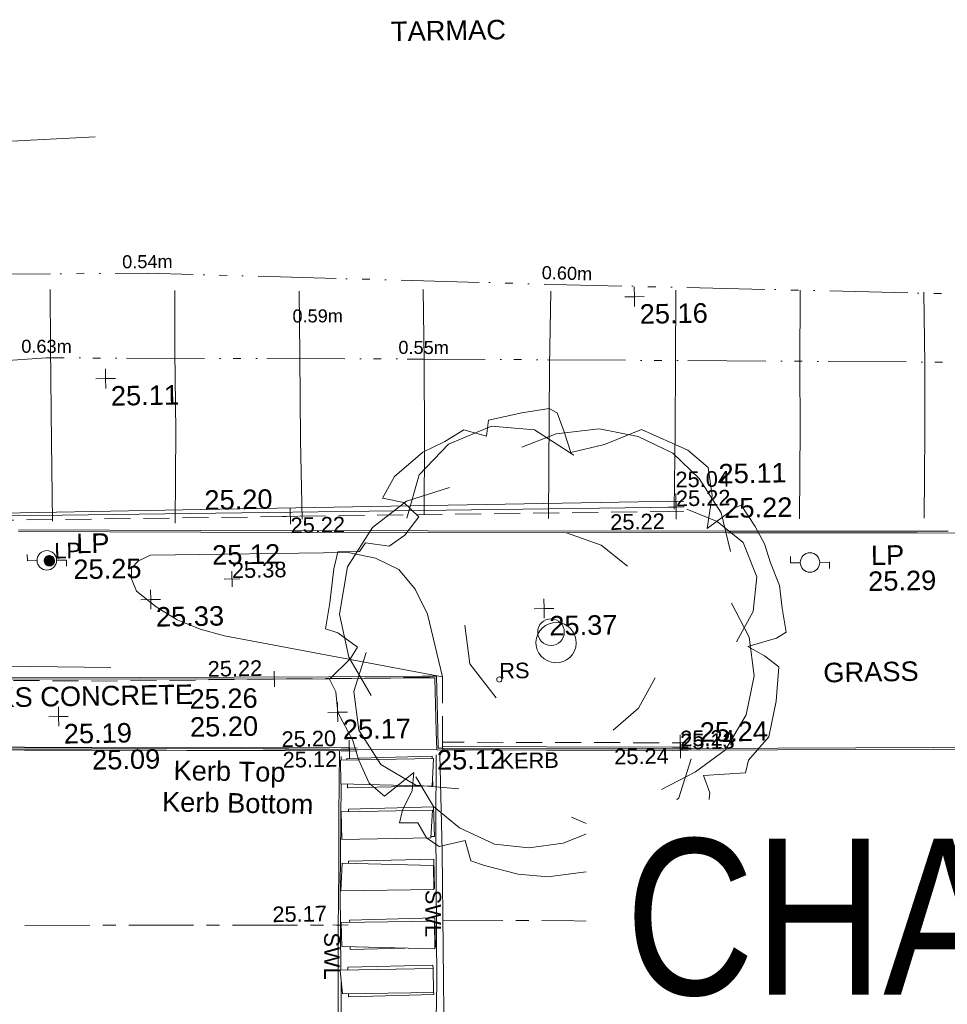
# Model space of a CAD drawing. Header units: millimetres. Extents: x -287732 to 520720, y -88450 to 287754.
# Tile 161 of 256: x -194174 to -176327, y 171907 to 190838. Entities that reach past the tile are written whole.
import ezdxf

# ---------------------------------------------------------------- set-up
doc = ezdxf.new("R2010")
doc.units = ezdxf.units.MM
for name, pattern in [('IMPORT-CENTER _6_', [2000, 1250, -250, 250, -250]), ('IMPORT-DASHED _2_', [750, 500, -250]), ('IMPORT-UG_EIR_QLB2 _2_', [2750, 1500, -300, 0, -300, 150, -300, 0, -200]), ('IMPORT-UG_ELEC_LV_QLB2 _2_', [2700, 1500, -300, 0, -250, 150, -300, 0, -200]), ('IMPORT-UG_ELEC_STREET LIGHTING_QLB2 _2_', [2700, 1500, -300, 0, -250, 150, -300, 0, -200])]:
    doc.linetypes.add(name, pattern=pattern)
for name, color, linetype, lineweight in [('00_TOPO_DRIVE_WAY', 7, 'Continuous', 9), ('00_TOPO_PEDASTRIAN', 7, 'Continuous', 9), ('00_TOPO_SURVEY_TEXT', 7, 'Continuous', 9), ('A_RHA_Text', 7, 'Continuous', 9), ('CHANGE_OF_SURFACE', 7, 'IMPORT-DASHED _2_', 9), ('CHANGE_OF_SURFACE_LVL', 7, 'Continuous', 9)]:
    doc.layers.add(name, color=color, linetype=linetype, lineweight=lineweight)
for name, color, linetype, lineweight, true_color in [('00_TOPO_FURN_LAMP_POST', 7, 'Continuous', 9, 0x666666), ('00_TOPO_KERB_BOTTOM', 1, 'Continuous', 9, 0xff0000), ('00_TOPO_KERB_TOP', 7, 'Continuous', 9, 0xa500a5), ('00_TOPO_LEVEL_SPOT', 7, 'Continuous', 9, 0x666666), ('00_TOPO_ROAD_MARKING_WHITE_CONTINUOUS', 7, 'Continuous', 9, 0x999999), ('00_TOPO_ROAD_MARKING_WHITE_DASH', 7, 'Continuous', 9, 0x999999), ('00_TOPO_TREE', 7, 'Continuous', 9, 0x666666), ('00_UAV_FORM_LINES', 7, 'Continuous', 9, 0x666666), ('12333-PUM-2D-U-0001-C01 - Rev2_REVIT IMPORT_dwg', 7, 'Continuous', 9, 0x767676), ('CONTOURS_MINOR', 7, 'Continuous', 9, 0x00a5a5), ('KERB_BOTTOM', 7, 'Continuous', 9, 0x0000a5), ('KERB_BOTTOM_LVL', 7, 'Continuous', 9, 0x0000a5), ('KERB_BOTTOM_TXT', 7, 'Continuous', 9, 0x0000a5), ('KERB_TOP', 2, 'Continuous', 9, 0xffff00), ('KERB_TOP_LVL', 2, 'Continuous', 9, 0xffff00), ('LAMPPOST', 6, 'Continuous', 9, 0xff00ff), ('LAMPPOST_TXT', 6, 'Continuous', 9, 0xff00ff), ('MARKINGS_WHITE_LINE', 7, 'Continuous', 9, 0xc0c0c0), ('MARKINGS_WHITE_LINE_TXT', 7, 'Continuous', 9, 0xc0c0c0), ('PUM-EIRCOMM-NOTES', 6, 'Continuous', 9, 0xff00ff), ('PUM-EIRCOMM-QLB2', 6, 'IMPORT-UG_EIR_QLB2 _2_', 9, 0xff00ff), ('PUM-ELECTRIC-LV-QLB2', 1, 'IMPORT-UG_ELEC_LV_QLB2 _2_', 9, 0xff0000), ('PUM-ELECTRIC-SL-QLB2', 7, 'IMPORT-UG_ELEC_STREET LIGHTING_QLB2 _2_', 9, 0xff7f7f), ('ROAD_CROWNLINE', 7, 'IMPORT-CENTER _6_', 9, 0xa500a5), ('ROAD_CROWNLINE_LVL', 7, 'Continuous', 9, 0xa500a5), ('ROAD_MARKINGS', 7, 'Continuous', 9, 0xc0c0c0), ('ROADSIGN', 7, 'Continuous', 9, 0x00a5a5), ('ROADSIGN_TXT', 7, 'Continuous', 9, 0x00a5a5), ('SPOT_HEIGHTS_LVL', 7, 'Continuous', 9, 0x00a500), ('TREE', 7, 'Continuous', 9, 0x00a500)]:
    doc.layers.add(name, color=color, linetype=linetype, lineweight=lineweight, true_color=true_color)
doc.styles.add('Arial Narrow', font='ARIALN.TTF', dxfattribs={"height": 3000})
doc.styles.add('Arial_1', font='arial.ttf', dxfattribs={"height": 250})
doc.styles.add('Arial_3', font='arial.ttf', dxfattribs={"height": 300})
doc.styles.add('Swis721 Lt BT_2', font='swissl.ttf', dxfattribs={"height": 375})

# ---------------------------------------------------------------- blocks, each defined once
blk = doc.blocks.new('12333-PUM-2D-U-0001-C01 - Rev2_REVIT IMPORT_dwg_CONIFEROUS_TREE-2077149-Site Location Plan Proposed')
at = {"layer": '00_TOPO_TREE', "color": 254, "true_color": 0xcccccc, "flags": 128}
for points in [[(533718427, 725739905), (533718676, 725740733), (533719256, 725741313), (533720085, 725741645), (533720913, 725741562), (533721659, 725741065)], [(533720665, 725741231), (533721327, 725741479), (533722156, 725741562), (533722902, 725741396), (533723565, 725741065), (533724062, 725740568), (533724476, 725739905), (533724642, 725739159)], [(533717682, 725736508), (533717267, 725737253), (533717102, 725738082), (533717267, 725738993), (533717765, 725739739), (533718427, 725740236), (533719256, 725740485)], [(533723813, 725739988), (533724393, 725739739), (533724890, 725739325), (533725139, 725738662), (533725056, 725737999), (533724725, 725737419)], [(533721493, 725739573), (533722156, 725739325), (533722653, 725738911)], [(533724642, 725738165), (533724973, 725737502), (533725056, 725736756), (533724890, 725736011), (533724476, 725735348), (533723896, 725734933), (533723233, 725734602)], [(533720085, 725736425), (533719587, 725737088), (533719505, 725737833)], [(533719339, 725734685), (533718510, 725734768), (533717847, 725735182), (533717433, 725735845), (533717350, 725736591), (533717599, 725737336)], [(533723150, 725736756), (533722819, 725736176), (533722322, 725735762)], [(533723813, 725735182), (533723565, 725734436), (533722985, 725733939), (533722239, 725733773), (533721493, 725734105)], [(533722487, 725734271), (533721990, 725733856), (533721327, 725733608), (533720665, 725733525), (533720002, 725733608), (533719339, 725733939), (533718842, 725734353), (533718510, 725734933)]]:
    blk.add_lwpolyline(points, dxfattribs=at)
at = {"layer": '00_TOPO_TREE', "color": 254, "true_color": 0xcccccc}
blk.add_circle((533721162, 725737668), 256, dxfattribs=at)
blk = doc.blocks.new('12333-PUM-2D-U-0001-C01 - Rev2_REVIT IMPORT_dwg_MSL_Lamp_Post_SYM-2077199-Site Location Plan Proposed')
at = {"layer": '00_TOPO_FURN_LAMP_POST', "color": 254, "true_color": 0xcccccc, "flags": 128}
for points in [[(-500, 0), (-1000, 0), (-1000, 317)], [(500, 0), (1000, 0), (1000, -317)]]:
    blk.add_lwpolyline(points, dxfattribs=at)
at = {"layer": '00_TOPO_FURN_LAMP_POST', "color": 254, "true_color": 0xcccccc}
blk.add_circle((0, 0), 500, dxfattribs=at)
blk = doc.blocks.new('12333-PUM-2D-U-0001-C01 - Rev2_REVIT IMPORT_dwg_MM-2077200-Site Location Plan Proposed')
at = {"layer": '00_TOPO_LEVEL_SPOT', "color": 254, "true_color": 0xcccccc, "flags": 128}
for points in [[(0, -500), (0, 0), (-500, 0)], [(500, 0), (0, 0), (0, 500)]]:
    blk.add_lwpolyline(points, dxfattribs=at)
blk = doc.blocks.new('12333-PUM-2D-U-0001-C01 - Rev2_REVIT IMPORT_dwg_MGS62954_T2_Galway_ITM_3d_Rev1-2077680-Site Location Plan Proposed')
at = {"layer": '00_TOPO_DRIVE_WAY', "color": 254, "true_color": 0xcccccc}
blk.add_line((533716853, 725735489), (533718924, 725735440), dxfattribs=at)
at = {"layer": '00_TOPO_KERB_BOTTOM', "color": 254, "true_color": 0xcccccc, "flags": 128}
for points in [[(533710952, 725739814), (533714461, 725739740), (533718829, 725739658), (533724601, 725739551), (533728240, 725739485), (533728834, 725739472)], [(533733548, 725735193), (533728477, 725735287), (533723989, 725735349), (533718924, 725735440), (533718918, 725735797), (533718909, 725736828), (533718654, 725736830), (533716864, 725736847), (533713236, 725736899), (533709872, 725736964), (533707676, 725737008), (533706313, 725737071), (533704865, 725737104), (533704153, 725737100), (533703950, 725737099)], [(533700809, 725736528), (533701029, 725736345), (533701255, 725736238), (533701635, 725736106), (533702050, 725735973), (533702560, 725735863), (533702929, 725735786), (533703169, 725735762), (533703438, 725735741), (533704489, 725735719), (533706890, 725735666), (533709553, 725735614), (533712291, 725735557), (533715161, 725735498), (533716853, 725735489)]]:
    blk.add_lwpolyline(points, dxfattribs=at)
at = {"layer": '00_TOPO_KERB_TOP', "color": 254, "true_color": 0xcccccc, "flags": 128}
for points in [[(533710952, 725739779), (533714461, 725739705), (533718829, 725739623), (533724600, 725739516), (533728239, 725739451), (533731045, 725739390)], [(533733549, 725735228), (533728478, 725735321), (533723990, 725735383), (533719033, 725735473), (533718999, 725735473), (533718952, 725735474), (533718952, 725735822), (533718943, 725736862), (533718668, 725736865), (533716864, 725736882), (533713236, 725736933), (533709873, 725736999), (533707678, 725737043), (533706314, 725737105), (533704865, 725737138), (533703954, 725737134)], [(533700831, 725736550), (533701047, 725736372), (533701267, 725736267), (533701651, 725736133), (533702058, 725736003), (533702567, 725735894), (533702934, 725735817), (533703171, 725735793), (533703440, 725735773), (533704489, 725735750), (533706891, 725735697), (533709553, 725735645), (533712292, 725735589), (533715161, 725735530), (533716082, 725735525), (533716853, 725735520)]]:
    blk.add_lwpolyline(points, dxfattribs=at)
at = {"layer": '00_TOPO_PEDASTRIAN', "color": 254, "true_color": 0xcccccc}
for p, q in [((533717068, 725734820), (533717068, 725735277)), ((533718859, 725735277), (533717068, 725735277)), ((533718821, 725734744), (533718859, 725735277)), ((533717068, 725734820), (533718821, 725734744)), ((533717068, 725734286), (533718821, 725734286)), ((533717068, 725734286), (533717068, 725733753)), ((533718821, 725734286), (533718783, 725733753)), ((533717068, 725733753), (533718783, 725733753)), ((533717068, 725733296), (533717030, 725732762)), ((533717068, 725733296), (533718821, 725733220)), ((533718821, 725733220), (533718821, 725732762)), ((533717030, 725732762), (533718821, 725732762)), ((533717030, 725732153), (533718821, 725732153)), ((533717030, 725732153), (533717030, 725731696)), ((533718821, 725732153), (533718821, 725731619)), ((533717030, 725731696), (533718821, 725731619)), ((533716992, 725731238), (533718783, 725731238)), ((533716992, 725731238), (533717030, 725730781)), ((533718783, 725731238), (533718783, 725730781)), ((533717030, 725730781), (533718783, 725730781))]:
    blk.add_line(p, q, dxfattribs=at)
at = {"layer": '00_TOPO_ROAD_MARKING_WHITE_CONTINUOUS', "color": 254, "true_color": 0xcccccc, "flags": 128}
for points in [[(533711640, 725744420), (533711630, 725743320), (533711620, 725741490), (533711610, 725739970)], [(533713970, 725739890), (533714010, 725741660), (533714020, 725743190), (533714040, 725744360)], [(533716430, 725744310), (533716420, 725743070), (533716410, 725741440), (533716410, 725739920)], [(533718760, 725739970), (533718790, 725741400), (533718810, 725742930), (533718820, 725744300)], [(533721270, 725744220), (533721220, 725742780), (533721150, 725739850)], [(533723570, 725739990), (533723620, 725741490), (533723650, 725742820), (533723680, 725744200)], [(533726070, 725744160), (533726040, 725742680), (533726020, 725741510), (533725980, 725739760)], [(533728380, 725739730), (533728420, 725741360), (533728440, 725742690), (533728450, 725744080)], [(533716900, 725728890), (533716950, 725730900), (533716970, 725732020), (533717000, 725733200), (533717020, 725734220), (533717050, 725735450)], [(533718910, 725735350), (533718880, 725733960), (533718870, 725732930), (533718860, 725731930), (533718850, 725730950), (533718810, 725729960), (533718810, 725729300)]]:
    blk.add_lwpolyline(points, dxfattribs=at)
at = {"layer": '00_TOPO_ROAD_MARKING_WHITE_DASH', "color": 254, "true_color": 0xcccccc, "flags": 128}
blk.add_lwpolyline([(533697624, 725740145), (533698160, 725740730), (533698790, 725741390), (533700420, 725742970), (533701130, 725743600), (533701940, 725744220), (533703560, 725745320), (533704260, 725745740), (533705350, 725746280), (533707130, 725746880), (533707870, 725747060), (533708820, 725747170), (533710820, 725747280), (533712560, 725747340)], dxfattribs=at)
at = {"layer": '00_UAV_FORM_LINES', "color": 254, "true_color": 0xcccccc, "flags": 128}
blk.add_lwpolyline([(533708052, 725737271), (533712682, 725737134)], dxfattribs=at)
at = {"xscale": 0.375, "yscale": 0.375, "zscale": 0.375}
for name, p in [('12333-PUM-2D-U-0001-C01 - Rev2_REVIT IMPORT_dwg_MM-2077200-Site Location Plan Proposed', (533722879, 725744087)), ('12333-PUM-2D-U-0001-C01 - Rev2_REVIT IMPORT_dwg_MM-2077200-Site Location Plan Proposed', (533712680, 725742690)), ('12333-PUM-2D-U-0001-C01 - Rev2_REVIT IMPORT_dwg_MSL_Lamp_Post_SYM-2077199-Site Location Plan Proposed', (533711488, 725739216)), ('12333-PUM-2D-U-0001-C01 - Rev2_REVIT IMPORT_dwg_MSL_Lamp_Post_SYM-2077199-Site Location Plan Proposed', (533726167, 725738919)), ('12333-PUM-2D-U-0001-C01 - Rev2_REVIT IMPORT_dwg_MM-2077200-Site Location Plan Proposed', (533713472, 725738428)), ('12333-PUM-2D-U-0001-C01 - Rev2_REVIT IMPORT_dwg_MM-2077200-Site Location Plan Proposed', (533721036, 725738124)), ('12333-PUM-2D-U-0001-C01 - Rev2_REVIT IMPORT_dwg_MM-2077200-Site Location Plan Proposed', (533711660, 725736210)), ('12333-PUM-2D-U-0001-C01 - Rev2_REVIT IMPORT_dwg_MM-2077200-Site Location Plan Proposed', (533717030, 725736200))]:
    blk.add_blockref(name, p, dxfattribs=at)
blk.add_blockref('12333-PUM-2D-U-0001-C01 - Rev2_REVIT IMPORT_dwg_CONIFEROUS_TREE-2077149-Site Location Plan Proposed', (0, 0))
at = {"layer": '00_TOPO_FURN_LAMP_POST', "char_height": 375, "attachment_point": 1, "line_spacing_factor": 1.005062, "style": 'Swis721 Lt BT_2'}
for s, insert, width in [('LP', (533712057, 725739718), 707.59), ('25.25', (533711995, 725739221), 1495.9), ('LP', (533727341, 725739224), 707.59), ('25.29', (533727279, 725738726), 1495.9)]:
    blk.add_mtext(s, dxfattribs=dict(at, insert=insert, width=width))
at = {"layer": '00_TOPO_KERB_BOTTOM', "color": 251, "true_color": 0x666666, "char_height": 375, "width": 1495.9, "attachment_point": 1, "line_spacing_factor": 1.005062, "style": 'Swis721 Lt BT_2'}
for s, insert in [('25.11', (533724437, 725740843)), ('25.12', (533714668, 725739451)), ('25.20', (533714185, 725736151)), ('25.09', (533712291, 725735552)), ('25.12', (533718924, 725735435))]:
    blk.add_mtext(s, dxfattribs=dict(at, insert=insert))
at = {"layer": '00_TOPO_KERB_BOTTOM', "color": 251, "true_color": 0x666666, "insert": (533713630, 725734727), "char_height": 375, "width": 3414.46, "attachment_point": 1, "rotation": 357.9917, "line_spacing_factor": 1.005062, "style": 'Swis721 Lt BT_2'}
blk.add_mtext('Kerb Bottom', dxfattribs=at)
at = {"layer": '00_TOPO_KERB_TOP', "color": 251, "true_color": 0x666666, "char_height": 375, "width": 1495.9, "attachment_point": 1, "line_spacing_factor": 1.005062, "style": 'Swis721 Lt BT_2'}
for s, insert in [('25.20', (533714539, 725740509)), ('25.22', (533724536, 725740179)), ('25.26', (533714186, 725736689)), ('25.24', (533723990, 725735882))]:
    blk.add_mtext(s, dxfattribs=dict(at, insert=insert))
at = {"layer": '00_TOPO_KERB_TOP', "color": 251, "true_color": 0x666666, "insert": (533713861, 725735327), "char_height": 375, "width": 2493.17, "attachment_point": 1, "rotation": 357.9917, "line_spacing_factor": 1.005062, "style": 'Swis721 Lt BT_2'}
blk.add_mtext('Kerb Top', dxfattribs=at)
at = {"layer": '00_TOPO_LEVEL_SPOT', "char_height": 375, "width": 1495.9, "attachment_point": 1, "line_spacing_factor": 1.005062, "style": 'Swis721 Lt BT_2'}
for s, insert in [('25.16', (533722974, 725743940)), ('25.11', (533712775, 725742543)), ('25.33', (533713567, 725738280)), ('25.37', (533721131, 725737977)), ('25.19', (533711755, 725736063)), ('25.17', (533717125, 725736053))]:
    blk.add_mtext(s, dxfattribs=dict(at, insert=insert))
at = {"layer": '00_TOPO_SURVEY_TEXT', "color": 251, "true_color": 0x666666, "char_height": 375, "attachment_point": 1, "line_spacing_factor": 1.005062, "style": 'Swis721 Lt BT_2'}
for s, insert, width in [('TARMAC', (533718284, 725749456), 2450.43), ('GRASS', (533726386, 725736984), 2018.28), ('BRICKS CONCRETE', (533709219, 725736783), 5617.94)]:
    blk.add_mtext(s, dxfattribs=dict(at, insert=insert, width=width))
blk = doc.blocks.new('12333-PUM-2D-U-0001-C01 - Rev2_REVIT IMPORT_dwg_CIRCL-2077787-Site Location Plan Proposed')
at = {"layer": 'ROADSIGN', "color": 254, "true_color": 0xaae1e1, "flags": 128}
blk.add_lwpolyline([(475, -154), (500, 0), (475, 154), (404, 293), (293, 404), (154, 475), (0, 500), (-154, 475), (-293, 404), (-404, 293), (-475, 154), (-500, 0), (-475, -154), (-404, -293), (-293, -404), (-154, -475), (0, -500), (154, -475), (293, -404), (404, -293)], close=True, dxfattribs=at)
blk = doc.blocks.new('12333-PUM-2D-U-0001-C01 - Rev2_REVIT IMPORT_dwg_TREE_1-V235-Site Location Plan Proposed')
at = {"layer": 'TREE', "color": 9, "true_color": 0xaae1aa, "flags": 128}
blk.add_lwpolyline([(-230.614, 433.535), (-189.325, 457.704), (-140.987, 443.605), (-135.952, 477.845), (-64.451, 491.944), (-6.042, 500), (11.078, 490.937), (25.176, 449.648), (38.268, 405.337), (110.775, 421.45), (190.332, 451.662), (289.023, 406.344), (331.319, 368.077), (339.376, 308.661), (327.291, 238.167), (388.721, 281.47), (400.806, 286.506), (430.01, 240.181), (449.144, 202.92), (461.229, 162.638), (479.355, 113.293), (484.391, 64.955), (492.447, 13.595), (471.299, 1.511), (409.869, -15.609), (445.116, -35.75), (475.327, -59.919), (468.278, -133.434), (451.158, -208.963), (406.848, -258.308), (399.799, -285.498), (310.171, -289.527), (323.263, -326.788), (317.221, -371.098), (230.614, -428.499), (160.121, -465.76), (94.663, -457.704), (66.465, -489.93), (-26.183, -500), (-89.627, -492.951), (-161.128, -473.817), (-190.332, -462.739), (-201.41, -419.436), (-257.805, -431.521), (-283.988, -412.387), (-302.115, -380.161), (-341.39, -379.154), (-334.34, -351.964), (-313.192, -310.675), (-309.164, -272.407), (-372.608, -321.752), (-404.834, -293.555), (-426.989, -242.195), (-438.066, -201.913), (-469.285, -141.49), (-472.306, -97.18), (-485.398, -69.99), (-440.081, -26.687), (-424.975, -2.518), (-466.264, 28.701), (-492.447, 37.764), (-482.377, 93.152), (-472.306, 165.66), (-463.243, 201.913), (-416.918, 201.913), (-403.827, 220.04), (-353.474, 211.984), (-319.235, 235.146), (-289.023, 273.414), (-320.242, 304.632), (-365.559, 314.703), (-339.376, 361.027), (-277.946, 411.38)], close=True, dxfattribs=at)
blk = doc.blocks.new('12333-PUM-2D-U-0001-C01 - Rev2_REVIT IMPORT_dwg_MH_CIR2-2077688-Site Location Plan Proposed')
at = {"layer": 'LAMPPOST', "color": 211, "true_color": 0xffaaff}
for p, q in [((-499, -33), (33, 499)), ((-496, 60), (-60, 496)), ((-488, -111), (111, 488)), ((-467, -180), (180, 467)), ((-467, 179), (-179, 467)), ((-438, -241), (241, 438)), ((-403, -296), (296, 403)), ((-362, -345), (345, 362)), ((-315, -388), (388, 315)), ((-263, -425), (425, 263)), ((-204, -456), (456, 204)), ((-138, -480), (480, 138)), ((-64, -496), (496, 64)), ((22, -500), (500, -22)), ((128, -483), (483, -128)), ((305, -396), (396, -305))]:
    blk.add_line(p, q, dxfattribs=at)
at = {"layer": 'LAMPPOST', "color": 211, "true_color": 0xffaaff, "flags": 128}
blk.add_lwpolyline([(475, -154), (500, 0), (475, 154), (404, 293), (293, 404), (154, 475), (0, 500), (-154, 475), (-293, 404), (-404, 293), (-475, 154), (-500, 0), (-475, -154), (-404, -293), (-293, -404), (-154, -475), (0, -500), (154, -475), (293, -404), (404, -293)], close=True, dxfattribs=at)
blk = doc.blocks.new('12333-PUM-2D-U-0001-C01 - Rev2_REVIT IMPORT_dwg_SPOT-2077769-Site Location Plan Proposed')
at = {"layer": 'CHANGE_OF_SURFACE_LVL', "color": 253, "true_color": 0xaaaaaa}
for p, q in [((-500, 0), (500, 0)), ((0, 500), (0, -500))]:
    blk.add_line(p, q, dxfattribs=at)
blk = doc.blocks.new('12333-PUM-2D-U-0001-C01 - Rev2_REVIT IMPORT_dwg_SPOT-V272-Site Location Plan Proposed')
at = {"layer": 'KERB_BOTTOM_LVL', "color": 9, "true_color": 0xaaaae1}
for p, q in [((-500, 0), (500, 0)), ((0, 500), (0, -500))]:
    blk.add_line(p, q, dxfattribs=at)
blk = doc.blocks.new('12333-PUM-2D-U-0001-C01 - Rev2_REVIT IMPORT_dwg_SPOT-2077810-Site Location Plan Proposed')
at = {"layer": 'KERB_TOP_LVL', "color": 51, "true_color": 0xffffaa}
for p, q in [((-500, 0), (500, 0)), ((0, 500), (0, -500))]:
    blk.add_line(p, q, dxfattribs=at)
blk = doc.blocks.new('12333-PUM-2D-U-0001-C01 - Rev2_REVIT IMPORT_dwg_SPOT-2077774-Site Location Plan Proposed')
at = {"layer": 'ROAD_CROWNLINE_LVL', "color": 254, "true_color": 0xe1aae1}
for p, q in [((-500, 0), (500, 0)), ((0, 500), (0, -500))]:
    blk.add_line(p, q, dxfattribs=at)
blk = doc.blocks.new('12333-PUM-2D-U-0001-C01 - Rev2_REVIT IMPORT_dwg_SPOT-2077775-Site Location Plan Proposed')
at = {"layer": 'SPOT_HEIGHTS_LVL', "color": 9, "true_color": 0xaae1aa}
for p, q in [((-500, 0), (500, 0)), ((0, 500), (0, -500))]:
    blk.add_line(p, q, dxfattribs=at)
blk = doc.blocks.new('12333-PUM-2D-U-0001-C01 - Rev2_REVIT IMPORT_dwg-1620468-Site Location Plan Proposed')
at = {"layer": 'CHANGE_OF_SURFACE', "color": 253, "true_color": 0xaaaaaa, "flags": 128}
for points in [[(82530, 124094), (67684, 124156), (67644, 127463), (67234, 127426), (66845, 127327), (65996, 127043), (65295, 126719), (64530, 126313), (64031, 125998), (63342, 125492), (62962, 125214), (62088, 124411), (61698, 124030), (60178, 122274), (60105, 122320)], [(77959, 119737), (77979, 120985), (71511, 121021), (66068, 121161), (62832, 121226), (62680, 121237), (62479, 121204), (62262, 121190), (62069, 121275), (61904, 121416), (61784, 121638), (61058, 121848), (60453, 122007), (60039, 122338)], [(77959, 119652), (77959, 119737), (79959, 119692), (82530, 119644)]]:
    blk.add_lwpolyline(points, dxfattribs=at)
at = {"layer": 'CONTOURS_MINOR', "color": 254, "true_color": 0xaae1e1, "flags": 128}
blk.add_lwpolyline([(77978, 120989), (73797, 121851), (73334, 121989), (72896, 122176), (72496, 122435), (72123, 122743), (72031, 122981), (72033, 123182), (72173, 123325), (72405, 123430), (76208, 123412), (76733, 123293), (77173, 123069), (77485, 122686), (77712, 122198)], close=True, dxfattribs=at)
at = {"layer": 'KERB_BOTTOM', "color": 9, "true_color": 0xaaaae1, "flags": 128}
for points in [[(67829, 124286), (73388, 124286), (82530, 124286)], [(76161, 119598), (69917, 119722), (64898, 119829), (62434, 119890), (62057, 119914), (61746, 119961), (61478, 120018), (61072, 120112), (60757, 120206), (60408, 120310), (60182, 120402), (59998, 120494), (59783, 120694), (59778, 120702)], [(82530, 119497), (79956, 119545), (77959, 119591)]]:
    blk.add_lwpolyline(points, dxfattribs=at)
at = {"layer": 'KERB_TOP', "color": 51, "true_color": 0xffffaa, "flags": 128}
for points in [[(82530, 124175), (67768, 124237), (67728, 127556), (67220, 127510), (66821, 127408), (65964, 127123), (65257, 126795), (64488, 126387), (63983, 126069), (63292, 125561), (62908, 125280), (62030, 124473), (61636, 124089), (60105, 122320), (60039, 122338)], [(76161, 119598), (76162, 119656), (69918, 119780), (64899, 119887), (62437, 119948), (62063, 119972), (61757, 120018), (61490, 120074), (61087, 120168), (60773, 120262), (60427, 120365), (60206, 120455), (60031, 120542), (59823, 120736)], [(77959, 119591), (77959, 119652), (79957, 119607), (82530, 119559)]]:
    blk.add_lwpolyline(points, dxfattribs=at)
at = {"layer": 'MARKINGS_WHITE_LINE', "color": 254, "true_color": 0xeaeaea}
for p, q in [((76006, 119492), (76004, 119423)), ((75926, 115225), (75920, 114546))]:
    blk.add_line(p, q, dxfattribs=at)
at = {"layer": 'MARKINGS_WHITE_LINE', "color": 254, "true_color": 0xeaeaea, "flags": 128}
for points in [[(77901, 119492), (77915, 117637), (77888, 113925)], [(75992, 118966), (75939, 116931), (75927, 115384)]]:
    blk.add_lwpolyline(points, dxfattribs=at)
at = {"layer": 'PUM-EIRCOMM-QLB2', "color": 211, "true_color": 0xffaaff, "flags": 128}
blk.add_lwpolyline([(125536, 126903), (117893, 127155), (111414, 127213), (104979, 127455), (97701, 127725), (90076, 128094), (80499, 128486), (72439, 128850), (65408, 128920), (56680, 128741), (50349, 128615), (44215, 128525), (36505, 128442), (27943, 128579), (18379, 128741), (3219, 128450), (-5004, 128812), (-10371, 129138)], dxfattribs=at)
at = {"layer": 'PUM-ELECTRIC-SL-QLB2', "color": 254, "true_color": 0xffd4d4, "flags": 128}
blk.add_lwpolyline([(47852, 125298), (49276, 125180), (52960, 125175), (59739, 126262), (65454, 127008), (70469, 127255), (77722, 127106), (89978, 126819), (101867, 126660), (110367, 126412), (123873, 126171)], dxfattribs=at)
at = {"layer": 'ROAD_CROWNLINE', "color": 254, "true_color": 0xe1aae1}
blk.add_line((85059, 116148), (77905, 116314), dxfattribs=at)
at = {"layer": 'ROAD_CROWNLINE', "color": 254, "true_color": 0xe1aae1, "flags": 128}
blk.add_lwpolyline([(5866, 117249), (25483, 116994), (30885, 116928), (36288, 116863), (47094, 116732), (75934, 116252)], dxfattribs=at)
at = {"layer": 'ROAD_MARKINGS', "color": 254, "true_color": 0xeaeaea}
for p, q in [((76111, 119423), (76111, 119453)), ((76125, 118432), (76124, 118479)), ((76111, 117436), (76111, 117479)), ((76112, 116298), (76111, 116347)), ((76059, 115384), (76058, 115439))]:
    blk.add_line(p, q, dxfattribs=at)
at = {"layer": 'ROAD_MARKINGS', "color": 254, "true_color": 0xeaeaea, "flags": 128}
for points in [[(76111, 119453), (77752, 119466), (77752, 119423)], [(77755, 119081), (77756, 118900), (77742, 118900)], [(77529, 118898), (76115, 118888), (76115, 118960)], [(76124, 118479), (77765, 118492), (77769, 117926), (77705, 117926)], [(76111, 117479), (77752, 117491), (77756, 116926), (77741, 116926)], [(76111, 116347), (77752, 116360), (77756, 115794), (77741, 115794)], [(77163, 115790), (76115, 115782), (76115, 115834)], [(76058, 115439), (77699, 115451), (77700, 115383)], [(77703, 114961), (77704, 114886), (76063, 114873), (76062, 114927)]]:
    blk.add_lwpolyline(points, dxfattribs=at)
at = {"layer": 'TREE', "color": 9, "true_color": 0xaae1aa}
blk.add_ellipse((80176, 121611), major_axis=(166, 350), ratio=0.999344, dxfattribs=at)
blk.add_blockref('12333-PUM-2D-U-0001-C01 - Rev2_REVIT IMPORT_dwg_MGS62954_T2_Galway_ITM_3d_Rev1-2077680-Site Location Plan Proposed', (-533641080, -725615854))
for name, p, xscale, yscale, zscale in [('12333-PUM-2D-U-0001-C01 - Rev2_REVIT IMPORT_dwg_TREE_1-V235-Site Location Plan Proposed', (80176, 121611), 9, 9, 9), ('12333-PUM-2D-U-0001-C01 - Rev2_REVIT IMPORT_dwg_SPOT-V272-Site Location Plan Proposed', (82530, 124286), 0.3, 0.3, 0.3), ('12333-PUM-2D-U-0001-C01 - Rev2_REVIT IMPORT_dwg_SPOT-2077769-Site Location Plan Proposed', (75107, 124125), 0.3, 0.3, 0.3), ('12333-PUM-2D-U-0001-C01 - Rev2_REVIT IMPORT_dwg_SPOT-2077810-Site Location Plan Proposed', (82530, 124175), 0.3, 0.3, 0.3), ('12333-PUM-2D-U-0001-C01 - Rev2_REVIT IMPORT_dwg_SPOT-2077769-Site Location Plan Proposed', (82530, 124094), 0.3, 0.3, 0.3), ('12333-PUM-2D-U-0001-C01 - Rev2_REVIT IMPORT_dwg_MH_CIR2-2077688-Site Location Plan Proposed', (70457, 123354), 0.2, 0.2, 0.2), ('12333-PUM-2D-U-0001-C01 - Rev2_REVIT IMPORT_dwg_SPOT-2077775-Site Location Plan Proposed', (73965, 122943), 0.3, 0.3, 0.3), ('12333-PUM-2D-U-0001-C01 - Rev2_REVIT IMPORT_dwg_SPOT-2077769-Site Location Plan Proposed', (74745, 121003), 0.3, 0.3, 0.3), ('12333-PUM-2D-U-0001-C01 - Rev2_REVIT IMPORT_dwg_CIRCL-2077787-Site Location Plan Proposed', (79073, 120921), 0.1, 0.1, 0.1), ('12333-PUM-2D-U-0001-C01 - Rev2_REVIT IMPORT_dwg_SPOT-V272-Site Location Plan Proposed', (76161, 119598), 0.3, 0.3, 0.3), ('12333-PUM-2D-U-0001-C01 - Rev2_REVIT IMPORT_dwg_SPOT-2077810-Site Location Plan Proposed', (76162, 119656), 0.3, 0.3, 0.3), ('12333-PUM-2D-U-0001-C01 - Rev2_REVIT IMPORT_dwg_SPOT-2077769-Site Location Plan Proposed', (82530, 119644), 0.3, 0.3, 0.3), ('12333-PUM-2D-U-0001-C01 - Rev2_REVIT IMPORT_dwg_SPOT-2077810-Site Location Plan Proposed', (82530, 119559), 0.3, 0.3, 0.3), ('12333-PUM-2D-U-0001-C01 - Rev2_REVIT IMPORT_dwg_SPOT-V272-Site Location Plan Proposed', (82530, 119497), 0.3, 0.3, 0.3), ('12333-PUM-2D-U-0001-C01 - Rev2_REVIT IMPORT_dwg_SPOT-2077774-Site Location Plan Proposed', (75934, 116252), 0.3, 0.3, 0.3), ('12333-PUM-2D-U-0001-C01 - Rev2_REVIT IMPORT_dwg_SPOT-2077774-Site Location Plan Proposed', (85059, 116148), 0.3, 0.3, 0.3)]:
    blk.add_blockref(name, p, dxfattribs=dict(xscale=xscale, yscale=yscale, zscale=zscale))
at = {"layer": 'CHANGE_OF_SURFACE_LVL', "char_height": 300, "width": 1256.11, "attachment_point": 1, "line_spacing_factor": 0.941778, "style": 'Arial_3'}
for s, insert in [('25.22', (75107, 124103)), ('25.22', (81258, 124058)), ('25.22', (73465, 121371)), ('25.24', (81256, 119549))]:
    blk.add_mtext(s, dxfattribs=dict(at, insert=insert))
at = {"layer": 'KERB_BOTTOM_LVL', "char_height": 300, "width": 1256.11, "attachment_point": 1, "line_spacing_factor": 0.941778, "style": 'Arial_3'}
for s, insert in [('25.04', (82527, 124854)), ('25.13', (82530, 119813)), ('25.12', (74877, 119598))]:
    blk.add_mtext(s, dxfattribs=dict(at, insert=insert))
at = {"layer": 'KERB_BOTTOM_TXT', "insert": (79047, 119503), "char_height": 300, "width": 1362.62, "attachment_point": 1, "line_spacing_factor": 0.941778, "style": 'Arial_3'}
blk.add_mtext('KERB', dxfattribs=at)
at = {"layer": 'KERB_TOP_LVL', "char_height": 300, "width": 1256.11, "attachment_point": 1, "line_spacing_factor": 0.941778, "style": 'Arial_3'}
for s, insert in [('25.22', (82530, 124490)), ('25.20', (74863, 119995)), ('25.24', (82530, 119874))]:
    blk.add_mtext(s, dxfattribs=dict(at, insert=insert))
at = {"layer": 'LAMPPOST_TXT', "insert": (70555, 123694), "char_height": 300, "width": 613.36, "attachment_point": 1, "line_spacing_factor": 0.941778, "style": 'Arial_3'}
blk.add_mtext('LP', dxfattribs=at)
at = {"layer": 'MARKINGS_WHITE_LINE_TXT', "char_height": 300, "width": 1083.49, "attachment_point": 1, "rotation": 268.9468, "line_spacing_factor": 0.941778, "style": 'Arial_3'}
for insert in [(77880, 116897), (75918, 116112)]:
    blk.add_mtext('SWL', dxfattribs=dict(at, insert=insert))
at = {"layer": 'PUM-EIRCOMM-NOTES', "char_height": 250, "width": 1160.03, "attachment_point": 2, "line_spacing_factor": 0.941778, "style": 'Arial_1'}
for s, insert, rotation in [('0.54m', (72443, 129197), 359.4296), ('0.60m', (80515, 128833), 357.4142)]:
    blk.add_mtext(s, dxfattribs=dict(at, insert=insert, rotation=rotation))
at = {"layer": 'PUM-ELECTRIC-LV-QLB2', "insert": (75701, 128096), "char_height": 250, "width": 1160.03, "attachment_point": 2, "rotation": 359.3262, "line_spacing_factor": 0.941778, "style": 'Arial_1'}
blk.add_mtext('0.59m', dxfattribs=at)
at = {"layer": 'PUM-ELECTRIC-SL-QLB2', "char_height": 250, "width": 1160.03, "attachment_point": 2, "line_spacing_factor": 0.941778, "style": 'Arial_1'}
for s, insert, rotation in [('0.63m', (70476, 127602), 358.8231), ('0.55m', (77730, 127453), 358.6585)]:
    blk.add_mtext(s, dxfattribs=dict(at, insert=insert, rotation=rotation))
at = {"layer": 'ROAD_CROWNLINE_LVL', "char_height": 300, "width": 1256.11, "attachment_point": 1, "line_spacing_factor": 0.941778, "style": 'Arial_3'}
for s, insert in [('25.17', (74628, 116630)), ('25.20', (83774, 116114))]:
    blk.add_mtext(s, dxfattribs=dict(at, insert=insert))
at = {"layer": 'ROADSIGN_TXT', "insert": (79073, 121236), "char_height": 300, "width": 694.17, "attachment_point": 1, "line_spacing_factor": 0.941778, "style": 'Arial_3'}
blk.add_mtext('RS', dxfattribs=at)
at = {"layer": 'SPOT_HEIGHTS_LVL', "insert": (73965, 123258), "char_height": 300, "width": 1256.11, "attachment_point": 1, "line_spacing_factor": 0.941778, "style": 'Arial_3'}
blk.add_mtext('25.38', dxfattribs=at)

msp = doc.modelspace()

# ---------------------------------------------------------------- block references
at = {"layer": '12333-PUM-2D-U-0001-C01 - Rev2_REVIT IMPORT_dwg', "color": 254, "linetype": 'IMPORT-UG_ELEC_STREET LIGHTING_QLB2 _2_', "true_color": 0xffd4d4, "rotation": 0.9999999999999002}
msp.add_blockref('12333-PUM-2D-U-0001-C01 - Rev2_REVIT IMPORT_dwg-1620468-Site Location Plan Proposed', (-261895, 55870), dxfattribs=at)

# ---------------------------------------------------------------- next in the draw order: texts
at = {"layer": 'A_RHA_Text', "lineweight": 35, "insert": (-182520, 175089), "char_height": 3000, "width": 16835.44, "attachment_point": 1, "style": 'Arial Narrow', "bg_fill": 3, "box_fill_scale": 1.25, "bg_fill_color": 256, "bg_fill_true_color": 13158600, "bg_fill_transparency": 0}
msp.add_mtext('CHAPEL', dxfattribs=at)

doc.saveas('drawing.dxf')
